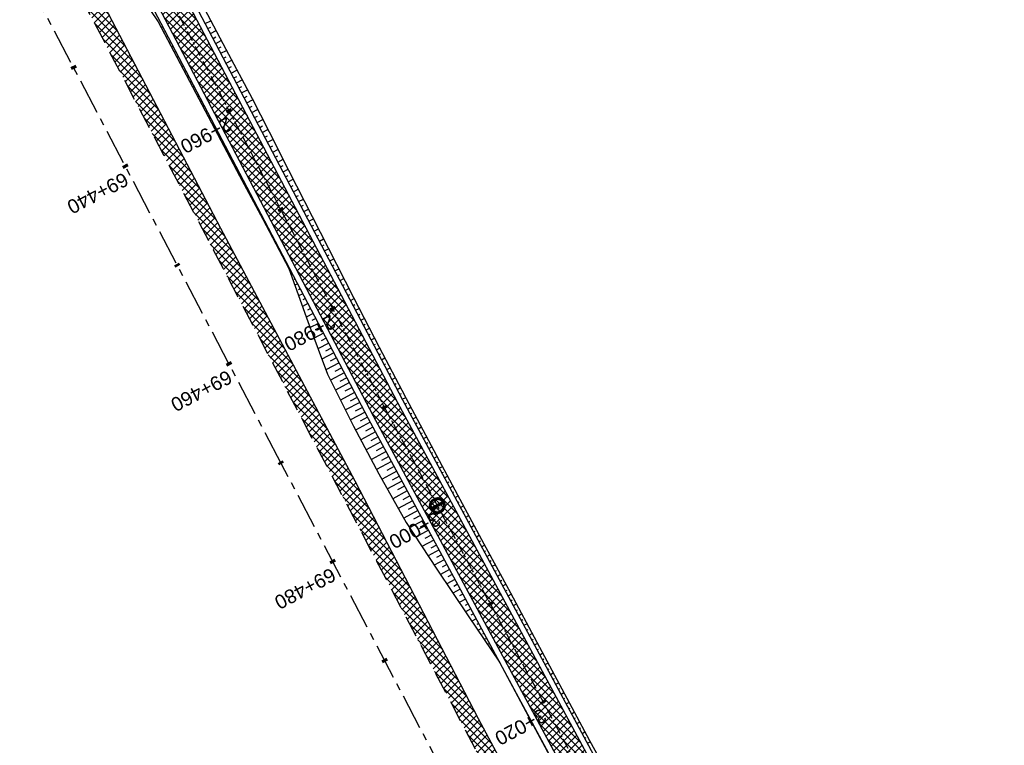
# Model space of a CAD drawing. Header units: metres. Extents: x 7529682 to 7533704, y 5721210 to 5727842.
# Tile 19 of 64: x 7531077 to 7531166, y 5725128 to 5725193. Entities that reach past the tile are written whole.
import ezdxf

# ---------------------------------------------------------------- set-up
doc = ezdxf.new("R2010")
doc.units = ezdxf.units.M
doc.linetypes.add('CENTER', pattern=[50.8, 31.75, -6.35, 6.35, -6.35])
doc.linetypes.add('HIDDEN', pattern=[9.525, 6.35, -3.175])
for name, color, linetype in [('C-DROGI-SYTUACJA-ETYKIETY', 7, 'Continuous'), ('D-hatch-pobocza', 131, 'Continuous'), ('D-pobocza', 7, 'Continuous'), ('D-skarpa', 7, 'Continuous'), ('D-skarpa-kreskowanie', 7, 'Continuous')]:
    doc.layers.add(name, color=color, linetype=linetype)
doc.layers.add('D-hatch-ciag-pieszo-rowerowy', color=7, linetype='Continuous', lineweight=13, true_color=0xff9f80)
for name, color, linetype, lineweight in [('D-krawędzie', 7, 'Continuous', 30), ('D-obrzeża', 7, 'Continuous', 30), ('D-oś', 10, 'CENTER', 30)]:
    doc.layers.add(name, color=color, linetype=linetype, lineweight=lineweight)
doc.layers.add('poprzeczki', color=7, linetype='Continuous', true_color=0x0000c7)
doc.styles.get("Standard").update_dxf_attribs({"font": 'arial.ttf'})
pattern_1 = [(45, (0, 0), (-0.33675960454, 0.33675960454), []), (135, (0, 0), (-0.33675960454, -0.33675960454), [])]

# ---------------------------------------------------------------- blocks, each defined once
blk = doc.blocks.new('AeccTickLine')
at = {"color": 0, "linetype": 'ByBlock', "lineweight": -2}
blk.add_line((0, 1), (0, -1), dxfattribs=at)
blk = doc.blocks.new('kilometraz')
at = {"linetype": 'ByBlock', "lineweight": -2}
blk.add_hatch(color=0, dxfattribs=at).paths.add_polyline_path([(0, -0.28125, 0.41421356), (0.28125, 0, 0.41421356), (0, 0.28125)])
at = {"color": 0, "linetype": 'ByBlock', "lineweight": -2}
blk.add_line((0, 0.28125), (0, -0.28125), dxfattribs=at)
blk.add_circle((0, 0), 0.28125, dxfattribs=at)

msp = doc.modelspace()

# ---------------------------------------------------------------- hatches: boundary and pattern name
at = {"layer": 'D-hatch-ciag-pieszo-rowerowy'}
h = msp.add_hatch(dxfattribs=at)
h.set_pattern_fill('ANSI37', color=256, scale=0.15, style=0)
h.set_pattern_definition(pattern_1)
h.paths.add_polyline_path([(7531088.49, 5725201.74), (7531081.737, 5725214.576), (7531080.59, 5725214.071), (7531087.383, 5725201.158), (7531110.122, 5725157.821), (7531118.165, 5725142.897), (7531119.253, 5725143.512), (7531111.229, 5725158.402)])
h.paths.add_polyline_path([(7531087.383, 5725201.158), (7531080.59, 5725214.071), (7531079.443, 5725213.566), (7531086.277, 5725200.577), (7531109.015, 5725157.24), (7531117.077, 5725142.282), (7531118.165, 5725142.897), (7531110.122, 5725157.821)])
h = msp.add_hatch(dxfattribs=at)
h.set_pattern_fill('ANSI37', color=256, scale=0.15, style=0)
h.set_pattern_definition(pattern_1)
h.paths.add_polyline_path([(7531118.165, 5725142.897), (7531117.077, 5725142.282), (7531130.341, 5725117.67, -0.009012), (7531135.299, 5725108.06), (7531145.036, 5725088.322, 0.075286), (7531150.171, 5725080.951), (7531151.457, 5725079.596), (7531152.272, 5725080.553), (7531151.217, 5725081.666, -0.075252), (7531146.083, 5725089.033), (7531136.397, 5725108.66, 0.008978), (7531131.457, 5725118.234)])
h.paths.add_polyline_path([(7531119.253, 5725143.512), (7531118.165, 5725142.897), (7531131.457, 5725118.234, -0.008978), (7531136.397, 5725108.66), (7531146.083, 5725089.033, 0.075252), (7531151.217, 5725081.666), (7531152.272, 5725080.553), (7531153.087, 5725081.511), (7531152.262, 5725082.381, -0.075217), (7531147.129, 5725089.744), (7531137.495, 5725109.262, 0.008945), (7531132.573, 5725118.799)])
at = {"layer": 'D-hatch-pobocza'}
h = msp.add_hatch(dxfattribs=at)
h.set_pattern_fill('ANSI37', color=256, scale=0.15, style=0)
h.set_pattern_definition(pattern_1)
h.paths.add_polyline_path([(7531057.01, 5725246.72), (7531044.19, 5725271.11), (7531030.97, 5725296.42), (7531019.37, 5725318.31), (7531007.54, 5725340.71), (7530994.47, 5725365.47), (7530982.58, 5725387.65), (7530971.81, 5725408.22), (7530959.96, 5725430.76), (7530944.54, 5725460.14), (7530935.92, 5725477.07), (7530923.1, 5725500.31), (7530908, 5725529.49), (7530889.658, 5725563.375), (7530889.586, 5725561.257), (7530918.172, 5725507.178), (7530950.163, 5725446.305), (7530993.419, 5725364.265), (7531022.766, 5725308.719), (7531053.81, 5725249.872), (7531081.166, 5725197.875), (7531103.902, 5725154.541), (7531128.123, 5725108.448), (7531149.321, 5725068.209), (7531151.44, 5725067.36), (7531152.004, 5725067.286), (7531141.2, 5725086.69), (7531129.87, 5725108.78), (7531118.46, 5725130.11), (7531107.39, 5725151.39), (7531095.36, 5725174.01), (7531083.61, 5725196.49), (7531071.56, 5725218.8)])

# ---------------------------------------------------------------- linework, layer by layer
at = {"layer": 'D-krawędzie', "linetype": 'HIDDEN', "ltscale": 0.3, "flags": 128}
msp.add_lwpolyline([(7530572.01, 5726166.06), (7530599.74, 5726113.52), (7530641.555, 5726032.008), (7530660.961, 5725995.07), (7530689.128, 5725941.54), (7530707.336, 5725907.032), (7530725.256, 5725873.093), (7530743.97, 5725837.654), (7530770.527, 5725787.119), (7530787.864, 5725754.267), (7530809.898, 5725712.542), (7530824.739, 5725684.389), (7530840.856, 5725653.693), (7530860.675, 5725616.154), (7530865.283, 5725607.394), (7530878.05, 5725583.08), (7530918.172, 5725507.178), (7530950.163, 5725446.305), (7530993.419, 5725364.265), (7531022.766, 5725308.719), (7531053.81, 5725249.872), (7531081.166, 5725197.875), (7531103.902, 5725154.541), (7531128.123, 5725108.448), (7531149.3, 5725068.25), (7531167.38, 5725033.767), (7531197.165, 5724976.988), (7531228.151, 5724918.034), (7531253.153, 5724870.491), (7531286.796, 5724806.654), (7531306.74, 5724768.665), (7531335.094, 5724714.652), (7531357.319, 5724672.439), (7531373.645, 5724641.454), (7531392.162, 5724605.999), (7531418.48, 5724555.853), (7531439.727, 5724515.582), (7531476.36, 5724446.19), (7531491.8, 5724416.76), (7531531.9, 5724339.933), (7531557.227, 5724291.659), (7531569.852, 5724267.577), (7531591.376, 5724226.548), (7531610.004, 5724191.103), (7531616.883, 5724177.999), (7531629.985, 5724153.025), (7531641.007, 5724132.022), (7531664.906, 5724087.617), (7531677.644, 5724064.786), (7531683.112, 5724054.988), (7531686.753, 5724048.18), (7531695.448, 5724031.697), (7531703.749, 5724015.917), (7531709.214, 5724005.514), (7531719.389, 5723986.147), (7531726.295, 5723973), (7531732.741, 5723960.736), (7531735.13, 5723956.19)], dxfattribs=at)
at = {"layer": 'D-obrzeża'}
for points in [[(7531164.322, 5725069.743), (7531163.358, 5725071.533), (7531162.183, 5725071.113, -0.373479), (7531159.739, 5725072.063), (7531157.82, 5725075.705, 0.068604), (7531155.434, 5725079.035), (7531152.262, 5725082.381, -0.075217), (7531147.129, 5725089.744), (7531137.495, 5725109.262, 0.008945), (7531132.573, 5725118.799), (7531111.229, 5725158.402), (7531088.49, 5725201.74), (7531075.086, 5725227.216, -0.004122), (7531072.82, 5725231.613), (7531063.477, 5725250.104, 0.004401), (7531061.055, 5725254.796), (7531036.314, 5725301.696, 0.004228), (7531033.909, 5725306.164), (7531023.945, 5725324.301, -0.004067)], [(7531021.744, 5725323.115), (7531031.707, 5725304.978, -0.004228), (7531034.112, 5725300.511), (7531058.833, 5725253.649, -0.004401), (7531061.256, 5725248.957), (7531070.597, 5725230.467, 0.004122), (7531072.864, 5725226.071), (7531086.277, 5725200.577), (7531109.015, 5725157.24), (7531130.341, 5725117.67, -0.009012), (7531135.299, 5725108.06), (7531145.036, 5725088.322, 0.075286), (7531150.171, 5725080.951), (7531153.382, 5725077.565, -0.068604), (7531155.769, 5725074.235), (7531156.913, 5725072.064), (7531159.315, 5725067.483)]]:
    msp.add_lwpolyline(points, format="xyb", dxfattribs=at)
at = {"layer": 'D-oś', "ltscale": 0.1}
msp.add_lwpolyline([(7531164.28, 5725032.142), (7531146.202, 5725066.622), (7531125.026, 5725106.818), (7531100.803, 5725152.914), (7531078.067, 5725196.247), (7531050.713, 5725248.241), (7531019.672, 5725307.084), (7530990.323, 5725362.632), (7530947.066, 5725444.675), (7530915.075, 5725505.546), (7530874.954, 5725581.449)], dxfattribs=at)
at = {"layer": 'D-oś', "ltscale": 0.03}
msp.add_lwpolyline([(7531022.845, 5725323.708), (7531032.808, 5725305.571, -0.004228), (7531035.213, 5725301.104), (7531059.944, 5725254.223, -0.004401), (7531062.366, 5725249.531), (7531071.709, 5725231.04, 0.004122), (7531073.975, 5725226.644), (7531073.975, 5725226.644), (7531087.383, 5725201.158), (7531110.122, 5725157.821), (7531131.457, 5725118.234, -0.008978), (7531136.397, 5725108.66), (7531146.083, 5725089.033, 0.075252), (7531151.217, 5725081.666), (7531154.313, 5725078.4, -0.068936), (7531156.869, 5725074.83), (7531166.993, 5725055.55, -0.068732)], format="xyb", dxfattribs=at)
at = {"layer": 'D-pobocza'}
msp.add_lwpolyline([(7531149.321, 5725068.209), (7531151.44, 5725067.36), (7531152.004, 5725067.286), (7531141.2, 5725086.69), (7531129.87, 5725108.78), (7531118.46, 5725130.11), (7531107.39, 5725151.39), (7531095.36, 5725174.01), (7531083.61, 5725196.49), (7531071.56, 5725218.8), (7531057.01, 5725246.72), (7531044.19, 5725271.11), (7531030.97, 5725296.42), (7531019.37, 5725318.31), (7531007.54, 5725340.71), (7530994.47, 5725365.47), (7530982.58, 5725387.65), (7530971.81, 5725408.22), (7530959.96, 5725430.76), (7530944.54, 5725460.14), (7530935.92, 5725477.07), (7530923.1, 5725500.31), (7530908, 5725529.49), (7530889.658, 5725563.375)], dxfattribs=at)
for points in [[(7531164.779, 5725069.951), (7531163.594, 5725072.149), (7531162.014, 5725071.583, -0.373479), (7531160.181, 5725072.296), (7531158.231, 5725075.999, 0.068604), (7531155.844, 5725079.329), (7531152.68, 5725082.666, -0.075201), (7531147.548, 5725090.028), (7531137.931, 5725109.508, 0.008929), (7531133.017, 5725119.028), (7531111.671, 5725158.634), (7531088.933, 5725201.972), (7531075.531, 5725227.446, -0.004122), (7531073.264, 5725231.842), (7531063.921, 5725250.334, 0.004401), (7531061.499, 5725255.026), (7531036.754, 5725301.933, 0.004228), (7531034.349, 5725306.401), (7531024.385, 5725324.538, -0.004067)], [(7531021.304, 5725322.878), (7531031.267, 5725304.741, -0.004228), (7531033.672, 5725300.274), (7531058.389, 5725253.42, -0.004401), (7531060.811, 5725248.728), (7531070.153, 5725230.238, 0.004122), (7531072.42, 5725225.841), (7531085.834, 5725200.344), (7531108.572, 5725157.008), (7531129.895, 5725117.444, -0.009025), (7531134.86, 5725107.82), (7531144.617, 5725088.038, 0.075299), (7531149.753, 5725080.666), (7531152.972, 5725077.271, -0.068604), (7531155.359, 5725073.941), (7531156.471, 5725071.831), (7531158.836, 5725067.319)]]:
    msp.add_lwpolyline(points, format="xyb", dxfattribs=at)
at = {"layer": 'D-skarpa', "linetype": 'Continuous'}
for points in [[(7531091.144, 5725198.913), (7531095.815, 5725190.071), (7531098.156, 5725185.653), (7531100.437, 5725181.203), (7531100.713, 5725180.665), (7531104.979, 5725172.294), (7531107.258, 5725167.843), (7531109.544, 5725163.396), (7531111.893, 5725158.982), (7531111.987, 5725158.8), (7531114.224, 5725154.585), (7531116.569, 5725150.169), (7531118.947, 5725145.77), (7531121.336, 5725141.378), (7531123.676, 5725136.959), (7531128.404, 5725128.147), (7531130.817, 5725123.768)], [(7531086.935, 5725196.704), (7531089.728, 5725192.524), (7531097.032, 5725178.733), (7531099.112, 5725174.862), (7531101.443, 5725170.438), (7531103.162, 5725165.694), (7531104.913, 5725160.966), (7531107.163, 5725156.5), (7531107.257, 5725156.318), (7531109.534, 5725152.057), (7531111.963, 5725147.686), (7531114.731, 5725143.498), (7531117.531, 5725139.327), (7531120.343, 5725135.163), (7531122.702, 5725130.754), (7531125.078, 5725126.355)]]:
    msp.add_lwpolyline(points, dxfattribs=at)
at = {"layer": 'D-skarpa-kreskowanie', "linetype": 'Continuous'}
for p, q in [((7531089.932, 5725192.534, 107.943), (7531089.85, 5725192.491, 107.882)), ((7531090.164, 5725192.092, 107.943), (7531090.002, 5725192.006, 107.821)), ((7531093.969, 5725192.374, 108.073), (7531094.462, 5725192.633, 107.702)), ((7531094.201, 5725191.931, 108.073), (7531094.448, 5725192.061, 107.887)), ((7531090.396, 5725191.649, 107.943), (7531090.316, 5725191.607, 107.883)), ((7531090.629, 5725191.206, 107.943), (7531090.47, 5725191.123, 107.824)), ((7531094.433, 5725191.488, 108.073), (7531094.929, 5725191.749, 107.7)), ((7531094.665, 5725191.046, 108.073), (7531094.914, 5725191.176, 107.886)), ((7531090.861, 5725190.763, 107.943), (7531090.783, 5725190.722, 107.884)), ((7531091.093, 5725190.321, 107.943), (7531090.938, 5725190.239, 107.826)), ((7531094.898, 5725190.603, 108.073), (7531095.396, 5725190.865, 107.698)), ((7531095.13, 5725190.16, 108.073), (7531095.38, 5725190.291, 107.885)), ((7531091.326, 5725189.878, 107.943), (7531091.249, 5725189.837, 107.885)), ((7531091.558, 5725189.435, 107.943), (7531091.406, 5725189.355, 107.829)), ((7531095.362, 5725189.717, 108.073), (7531095.864, 5725189.98, 107.696)), ((7531095.595, 5725189.275, 108.073), (7531095.846, 5725189.407, 107.884)), ((7531091.79, 5725188.992, 107.943), (7531091.715, 5725188.953, 107.886)), ((7531092.023, 5725188.55, 107.943), (7531091.874, 5725188.472, 107.831)), ((7531095.827, 5725188.832, 108.073), (7531096.332, 5725189.097, 107.693)), ((7531096.059, 5725188.389, 108.073), (7531096.313, 5725188.522, 107.882)), ((7531092.255, 5725188.107, 107.943), (7531092.182, 5725188.068, 107.888)), ((7531092.487, 5725187.664, 107.943), (7531092.342, 5725187.588, 107.834)), ((7531096.292, 5725187.946, 108.073), (7531096.8, 5725188.213, 107.69)), ((7531096.524, 5725187.504, 108.073), (7531096.779, 5725187.637, 107.881)), ((7531092.72, 5725187.221, 107.943), (7531092.648, 5725187.184, 107.889)), ((7531092.952, 5725186.778, 107.943), (7531092.81, 5725186.704, 107.836)), ((7531096.756, 5725187.061, 108.073), (7531097.268, 5725187.329, 107.687)), ((7531096.989, 5725186.618, 108.073), (7531097.245, 5725186.753, 107.879)), ((7531093.184, 5725186.336, 107.943), (7531093.114, 5725186.299, 107.89)), ((7531093.416, 5725185.893, 107.943), (7531093.278, 5725185.82, 107.839)), ((7531097.221, 5725186.175, 108.073), (7531097.736, 5725186.446, 107.685)), ((7531097.453, 5725185.733, 108.073), (7531097.712, 5725185.868, 107.878)), ((7531093.649, 5725185.45, 107.943), (7531093.581, 5725185.414, 107.891)), ((7531093.881, 5725185.007, 107.943), (7531093.746, 5725184.937, 107.841)), ((7531097.685, 5725185.29, 108.073), (7531098.203, 5725185.561, 107.683)), ((7531097.918, 5725184.847, 108.072), (7531098.174, 5725184.982, 107.879)), ((7531094.113, 5725184.565, 107.943), (7531094.047, 5725184.53, 107.893)), ((7531094.346, 5725184.122, 107.943), (7531094.214, 5725184.053, 107.844)), ((7531098.15, 5725184.404, 108.072), (7531098.659, 5725184.671, 107.689)), ((7531098.382, 5725183.962, 108.072), (7531098.635, 5725184.094, 107.882)), ((7531094.578, 5725183.679, 107.943), (7531094.513, 5725183.645, 107.894)), ((7531094.81, 5725183.236, 107.942), (7531094.682, 5725183.169, 107.846)), ((7531098.615, 5725183.519, 108.072), (7531099.115, 5725183.781, 107.696)), ((7531098.847, 5725183.076, 108.072), (7531099.095, 5725183.206, 107.886)), ((7531095.043, 5725182.794, 107.942), (7531094.98, 5725182.761, 107.895)), ((7531095.275, 5725182.351, 107.942), (7531095.151, 5725182.286, 107.849)), ((7531099.079, 5725182.633, 108.072), (7531099.571, 5725182.891, 107.702)), ((7531099.312, 5725182.191, 108.072), (7531099.555, 5725182.319, 107.889)), ((7531095.507, 5725181.908, 107.942), (7531095.446, 5725181.876, 107.896)), ((7531095.74, 5725181.465, 107.942), (7531095.619, 5725181.402, 107.851)), ((7531099.544, 5725181.748, 108.072), (7531100.027, 5725182.002, 107.708)), ((7531099.776, 5725181.305, 108.072), (7531100.016, 5725181.431, 107.892)), ((7531095.972, 5725181.023, 107.942), (7531095.912, 5725180.991, 107.897)), ((7531096.204, 5725180.58, 107.942), (7531096.087, 5725180.518, 107.854)), ((7531100.009, 5725180.862, 108.072), (7531100.484, 5725181.112, 107.714)), ((7531100.241, 5725180.42, 108.072), (7531100.477, 5725180.543, 107.895)), ((7531096.436, 5725180.137, 107.942), (7531096.379, 5725180.107, 107.899)), ((7531096.669, 5725179.694, 107.942), (7531096.555, 5725179.635, 107.856)), ((7531100.473, 5725179.977, 108.071), (7531100.94, 5725180.221, 107.72)), ((7531100.705, 5725179.534, 108.07), (7531100.936, 5725179.655, 107.896)), ((7531096.901, 5725179.252, 107.942), (7531096.845, 5725179.222, 107.9)), ((7531097.133, 5725178.809, 107.942), (7531097.023, 5725178.751, 107.859)), ((7531100.938, 5725179.091, 108.068), (7531101.394, 5725179.33, 107.725)), ((7531101.17, 5725178.649, 108.067), (7531101.395, 5725178.767, 107.897)), ((7531097.366, 5725178.366, 107.941), (7531097.313, 5725178.338, 107.901)), ((7531097.598, 5725177.923, 107.94), (7531097.496, 5725177.87, 107.863)), ((7531101.402, 5725178.206, 108.066), (7531101.848, 5725178.439, 107.73)), ((7531101.635, 5725177.763, 108.064), (7531101.855, 5725177.878, 107.899)), ((7531097.83, 5725177.481, 107.938), (7531097.781, 5725177.455, 107.902)), ((7531098.063, 5725177.038, 107.937), (7531097.969, 5725176.989, 107.867)), ((7531101.867, 5725177.32, 108.063), (7531102.302, 5725177.548, 107.736)), ((7531102.099, 5725176.877, 108.062), (7531102.314, 5725176.99, 107.9)), ((7531098.295, 5725176.595, 107.936), (7531098.25, 5725176.572, 107.902)), ((7531098.527, 5725176.152, 107.935), (7531098.443, 5725176.108, 107.871)), ((7531102.332, 5725176.435, 108.061), (7531102.756, 5725176.657, 107.741)), ((7531102.564, 5725175.992, 108.059), (7531102.773, 5725176.102, 107.902)), ((7531098.76, 5725175.71, 107.933), (7531098.719, 5725175.689, 107.903)), ((7531098.992, 5725175.267, 107.932), (7531098.916, 5725175.227, 107.875)), ((7531102.796, 5725175.549, 108.058), (7531103.21, 5725175.766, 107.747)), ((7531103.029, 5725175.106, 108.057), (7531103.233, 5725175.214, 107.903)), ((7531099.224, 5725174.824, 107.931), (7531099.188, 5725174.805, 107.904)), ((7531099.456, 5725174.381, 107.929), (7531099.385, 5725174.344, 107.876)), ((7531103.261, 5725174.664, 108.056), (7531103.664, 5725174.875, 107.752)), ((7531103.493, 5725174.221, 108.054), (7531103.692, 5725174.325, 107.905)), ((7531099.689, 5725173.939, 107.928), (7531099.654, 5725173.92, 107.902)), ((7531099.921, 5725173.496, 107.927), (7531099.851, 5725173.459, 107.874)), ((7531103.725, 5725173.778, 108.053), (7531104.118, 5725173.984, 107.757)), ((7531103.958, 5725173.335, 108.052), (7531104.151, 5725173.437, 107.906)), ((7531100.153, 5725173.053, 107.926), (7531100.119, 5725173.035, 107.9)), ((7531100.386, 5725172.61, 107.924), (7531100.317, 5725172.574, 107.873)), ((7531104.19, 5725172.893, 108.05), (7531104.572, 5725173.093, 107.763)), ((7531104.422, 5725172.45, 108.049), (7531104.611, 5725172.549, 107.907)), ((7531100.618, 5725172.168, 107.923), (7531100.584, 5725172.15, 107.898)), ((7531100.85, 5725171.725, 107.922), (7531100.784, 5725171.69, 107.872)), ((7531104.655, 5725172.007, 108.048), (7531105.026, 5725172.202, 107.768)), ((7531104.887, 5725171.564, 108.047), (7531105.071, 5725171.661, 107.908)), ((7531101.083, 5725171.282, 107.921), (7531101.05, 5725171.265, 107.896)), ((7531101.315, 5725170.839, 107.919), (7531101.25, 5725170.805, 107.87)), ((7531105.119, 5725171.122, 108.045), (7531105.482, 5725171.312, 107.772)), ((7531105.352, 5725170.679, 108.044), (7531105.531, 5725170.773, 107.909)), ((7531101.547, 5725170.396, 107.918), (7531101.51, 5725170.377, 107.89)), ((7531101.78, 5725169.954, 107.917), (7531101.644, 5725169.883, 107.815)), ((7531105.584, 5725170.236, 108.043), (7531105.938, 5725170.422, 107.776)), ((7531105.816, 5725169.793, 108.042), (7531105.991, 5725169.885, 107.91)), ((7531102.012, 5725169.511, 107.915), (7531101.914, 5725169.46, 107.842)), ((7531102.244, 5725169.068, 107.914), (7531101.988, 5725168.934, 107.721)), ((7531106.049, 5725169.351, 108.04), (7531106.393, 5725169.532, 107.781)), ((7531106.281, 5725168.908, 108.039), (7531106.451, 5725168.997, 107.911)), ((7531102.476, 5725168.625, 107.913), (7531102.318, 5725168.542, 107.794)), ((7531102.709, 5725168.183, 107.912), (7531102.332, 5725167.985, 107.628)), ((7531106.513, 5725168.465, 108.038), (7531106.849, 5725168.641, 107.785)), ((7531106.745, 5725168.022, 108.036), (7531106.911, 5725168.109, 107.912)), ((7531103.173, 5725167.297, 107.909), (7531102.676, 5725167.036, 107.534)), ((7531102.941, 5725167.74, 107.91), (7531102.722, 5725167.625, 107.746)), ((7531106.978, 5725167.58, 108.035), (7531107.305, 5725167.751, 107.789)), ((7531107.21, 5725167.137, 108.034), (7531107.372, 5725167.222, 107.912)), ((7531103.638, 5725166.412, 107.906), (7531103.02, 5725166.087, 107.441)), ((7531103.406, 5725166.854, 107.908), (7531103.127, 5725166.708, 107.698)), ((7531107.442, 5725166.694, 108.033), (7531107.762, 5725166.862, 107.792)), ((7531107.675, 5725166.251, 108.031), (7531107.833, 5725166.334, 107.912)), ((7531104.103, 5725165.526, 107.904), (7531103.367, 5725165.14, 107.35)), ((7531103.87, 5725165.969, 107.905), (7531103.531, 5725165.791, 107.65)), ((7531107.907, 5725165.809, 108.03), (7531108.219, 5725165.972, 107.795)), ((7531108.139, 5725165.366, 108.029), (7531108.294, 5725165.447, 107.913)), ((7531104.567, 5725164.641, 107.901), (7531103.717, 5725164.195, 107.262)), ((7531104.335, 5725165.083, 107.903), (7531103.939, 5725164.875, 107.604)), ((7531108.372, 5725164.923, 108.028), (7531108.676, 5725165.083, 107.798)), ((7531108.604, 5725164.48, 108.026), (7531108.754, 5725164.559, 107.913)), ((7531105.032, 5725163.755, 107.899), (7531104.068, 5725163.249, 107.173)), ((7531104.8, 5725164.198, 107.9), (7531104.346, 5725163.96, 107.559)), ((7531108.836, 5725164.038, 108.025), (7531109.134, 5725164.194, 107.801)), ((7531109.069, 5725163.595, 108.024), (7531109.215, 5725163.672, 107.913)), ((7531105.496, 5725162.87, 107.896), (7531104.418, 5725162.304, 107.084)), ((7531105.264, 5725163.312, 107.898), (7531104.754, 5725163.044, 107.513)), ((7531109.301, 5725163.152, 108.022), (7531109.592, 5725163.305, 107.803)), ((7531109.533, 5725162.709, 108.021), (7531109.68, 5725162.786, 107.911)), ((7531105.961, 5725161.984, 107.894), (7531104.768, 5725161.358, 106.996)), ((7531105.729, 5725162.427, 107.895), (7531105.161, 5725162.129, 107.468)), ((7531109.765, 5725162.267, 108.02), (7531110.062, 5725162.422, 107.797)), ((7531109.998, 5725161.824, 108.019), (7531110.147, 5725161.902, 107.906)), ((7531106.426, 5725161.099, 107.891), (7531105.177, 5725160.443, 106.951)), ((7531106.193, 5725161.541, 107.892), (7531105.573, 5725161.216, 107.425)), ((7531110.23, 5725161.381, 108.017), (7531110.532, 5725161.539, 107.79)), ((7531110.462, 5725160.938, 108.016), (7531110.614, 5725161.018, 107.902)), ((7531106.89, 5725160.213, 107.889), (7531105.627, 5725159.55, 106.937)), ((7531106.658, 5725160.656, 107.89), (7531106.03, 5725160.326, 107.417)), ((7531110.695, 5725160.496, 108.015), (7531111.001, 5725160.656, 107.784)), ((7531110.927, 5725160.053, 108.014), (7531111.082, 5725160.134, 107.897)), ((7531107.355, 5725159.328, 107.886), (7531106.077, 5725158.657, 106.924)), ((7531107.123, 5725159.77, 107.887), (7531106.487, 5725159.437, 107.409)), ((7531111.159, 5725159.61, 108.012), (7531111.471, 5725159.774, 107.777)), ((7531111.392, 5725159.167, 108.011), (7531111.549, 5725159.25, 107.893)), ((7531107.82, 5725158.442, 107.884), (7531106.527, 5725157.764, 106.91)), ((7531107.587, 5725158.885, 107.885), (7531106.945, 5725158.548, 107.401)), ((7531111.624, 5725158.724, 108.01), (7531111.94, 5725158.89, 107.772)), ((7531111.86, 5725158.284, 108.008), (7531112.016, 5725158.368, 107.891)), ((7531108.284, 5725157.557, 107.881), (7531106.977, 5725156.871, 106.897)), ((7531108.052, 5725157.999, 107.882), (7531107.402, 5725157.658, 107.393)), ((7531112.097, 5725157.844, 108.007), (7531112.406, 5725158.01, 107.773)), ((7531112.335, 5725157.404, 108.006), (7531112.487, 5725157.486, 107.89)), ((7531108.753, 5725156.673, 107.878), (7531107.444, 5725155.968, 106.888)), ((7531108.516, 5725157.114, 107.88), (7531107.86, 5725156.769, 107.385)), ((7531112.572, 5725156.963, 108.005), (7531112.875, 5725157.127, 107.775)), ((7531112.809, 5725156.523, 108.003), (7531112.959, 5725156.604, 107.89)), ((7531109.227, 5725155.793, 107.876), (7531107.916, 5725155.086, 106.883)), ((7531108.99, 5725156.233, 107.877), (7531108.335, 5725155.88, 107.381)), ((7531113.046, 5725156.083, 108.002), (7531113.344, 5725156.243, 107.777)), ((7531113.283, 5725155.643, 108.001), (7531113.431, 5725155.722, 107.889)), ((7531109.701, 5725154.912, 107.873), (7531108.387, 5725154.204, 106.878)), ((7531109.464, 5725155.353, 107.875), (7531108.808, 5725154.999, 107.377)), ((7531113.521, 5725155.203, 107.999), (7531113.813, 5725155.36, 107.778)), ((7531113.758, 5725154.763, 107.998), (7531113.903, 5725154.841, 107.889)), ((7531110.176, 5725154.032, 107.871), (7531108.858, 5725153.322, 106.873)), ((7531109.939, 5725154.472, 107.872), (7531109.281, 5725154.118, 107.374)), ((7531113.995, 5725154.323, 107.997), (7531114.282, 5725154.477, 107.78)), ((7531114.232, 5725153.882, 107.996), (7531114.374, 5725153.959, 107.888)), ((7531110.65, 5725153.152, 107.868), (7531109.329, 5725152.44, 106.868)), ((7531110.413, 5725153.592, 107.87), (7531109.753, 5725153.236, 107.37)), ((7531114.47, 5725153.442, 107.994), (7531114.751, 5725153.594, 107.781)), ((7531114.707, 5725153.002, 107.993), (7531114.846, 5725153.077, 107.888)), ((7531111.125, 5725152.272, 107.866), (7531109.809, 5725151.562, 106.869)), ((7531110.887, 5725152.712, 107.867), (7531110.227, 5725152.356, 107.367)), ((7531114.944, 5725152.562, 107.992), (7531115.22, 5725152.711, 107.783)), ((7531115.181, 5725152.122, 107.991), (7531115.318, 5725152.195, 107.887)), ((7531111.599, 5725151.391, 107.863), (7531110.295, 5725150.688, 106.875)), ((7531111.362, 5725151.831, 107.865), (7531110.707, 5725151.478, 107.368)), ((7531115.418, 5725151.682, 107.989), (7531115.689, 5725151.827, 107.785)), ((7531115.656, 5725151.242, 107.988), (7531115.789, 5725151.314, 107.887)), ((7531112.073, 5725150.511, 107.861), (7531110.78, 5725149.814, 106.881)), ((7531111.836, 5725150.951, 107.862), (7531111.187, 5725150.601, 107.37)), ((7531115.893, 5725150.801, 107.987), (7531116.158, 5725150.944, 107.786)), ((7531116.13, 5725150.361, 107.985), (7531116.261, 5725150.432, 107.886)), ((7531112.548, 5725149.631, 107.858), (7531111.266, 5725148.94, 106.887)), ((7531112.311, 5725150.071, 107.859), (7531111.667, 5725149.724, 107.372)), ((7531116.367, 5725149.921, 107.985), (7531116.627, 5725150.061, 107.788)), ((7531116.605, 5725149.481, 107.985), (7531116.735, 5725149.551, 107.887)), ((7531113.022, 5725148.75, 107.856), (7531111.752, 5725148.066, 106.893)), ((7531112.785, 5725149.191, 107.857), (7531112.147, 5725148.847, 107.374)), ((7531116.842, 5725149.041, 107.986), (7531117.103, 5725149.182, 107.788)), ((7531117.079, 5725148.601, 107.987), (7531117.21, 5725148.671, 107.888)), ((7531113.497, 5725147.87, 107.855), (7531112.276, 5725147.212, 106.931)), ((7531113.26, 5725148.31, 107.855), (7531112.629, 5725147.971, 107.377)), ((7531117.316, 5725148.161, 107.988), (7531117.578, 5725148.302, 107.789)), ((7531117.553, 5725147.72, 107.988), (7531117.685, 5725147.791, 107.889)), ((7531113.971, 5725146.99, 107.857), (7531112.83, 5725146.375, 106.992)), ((7531113.734, 5725147.43, 107.856), (7531113.143, 5725147.112, 107.409)), ((7531117.791, 5725147.28, 107.989), (7531118.054, 5725147.422, 107.79)), ((7531118.028, 5725146.84, 107.99), (7531118.16, 5725146.911, 107.89)), ((7531114.446, 5725146.109, 107.858), (7531113.383, 5725145.537, 107.054)), ((7531114.208, 5725146.55, 107.858), (7531113.658, 5725146.253, 107.44)), ((7531118.265, 5725146.4, 107.991), (7531118.53, 5725146.542, 107.79)), ((7531118.502, 5725145.96, 107.991), (7531118.635, 5725146.031, 107.891)), ((7531114.92, 5725145.229, 107.86), (7531113.937, 5725144.699, 107.115)), ((7531114.683, 5725145.669, 107.859), (7531114.172, 5725145.394, 107.472)), ((7531118.74, 5725145.52, 107.992), (7531119.005, 5725145.663, 107.791)), ((7531118.977, 5725145.079, 107.993), (7531119.11, 5725145.152, 107.892)), ((7531115.395, 5725144.349, 107.861), (7531114.491, 5725143.862, 107.177)), ((7531115.157, 5725144.789, 107.861), (7531114.686, 5725144.535, 107.503)), ((7531119.214, 5725144.639, 107.994), (7531119.483, 5725144.784, 107.79)), ((7531119.451, 5725144.199, 107.994), (7531119.587, 5725144.272, 107.892)), ((7531115.869, 5725143.469, 107.863), (7531115.048, 5725143.026, 107.241)), ((7531115.632, 5725143.909, 107.862), (7531115.2, 5725143.676, 107.535)), ((7531119.688, 5725143.759, 107.995), (7531119.961, 5725143.906, 107.789)), ((7531119.926, 5725143.319, 107.996), (7531120.063, 5725143.393, 107.892)), ((7531116.343, 5725142.588, 107.864), (7531115.608, 5725142.192, 107.307)), ((7531116.106, 5725143.028, 107.864), (7531115.717, 5725142.819, 107.569)), ((7531120.163, 5725142.879, 107.997), (7531120.439, 5725143.028, 107.787)), ((7531120.4, 5725142.439, 107.997), (7531120.539, 5725142.513, 107.892)), ((7531116.818, 5725141.708, 107.866), (7531116.168, 5725141.358, 107.374)), ((7531116.581, 5725142.148, 107.865), (7531116.234, 5725141.962, 107.603)), ((7531120.637, 5725141.998, 107.998), (7531120.917, 5725142.149, 107.786)), ((7531120.874, 5725141.558, 107.999), (7531121.015, 5725141.634, 107.892)), ((7531117.292, 5725140.828, 107.867), (7531116.728, 5725140.524, 107.44)), ((7531117.055, 5725141.268, 107.866), (7531116.751, 5725141.104, 107.637)), ((7531121.112, 5725141.118, 108), (7531121.393, 5725141.27, 107.786)), ((7531121.349, 5725140.678, 108), (7531121.488, 5725140.753, 107.895)), ((7531117.529, 5725140.388, 107.868), (7531117.269, 5725140.247, 107.67)), ((7531117.767, 5725139.947, 107.869), (7531117.288, 5725139.689, 107.506)), ((7531121.586, 5725140.238, 108.001), (7531121.861, 5725140.386, 107.793)), ((7531121.823, 5725139.798, 108.002), (7531121.959, 5725139.871, 107.899)), ((7531118.004, 5725139.507, 107.869), (7531117.786, 5725139.39, 107.704)), ((7531118.241, 5725139.067, 107.87), (7531117.849, 5725138.856, 107.574)), ((7531122.061, 5725139.358, 108.002), (7531122.329, 5725139.502, 107.799)), ((7531122.298, 5725138.917, 108.003), (7531122.43, 5725138.989, 107.903)), ((7531118.478, 5725138.627, 107.871), (7531118.304, 5725138.533, 107.739)), ((7531118.716, 5725138.187, 107.872), (7531118.412, 5725138.023, 107.642)), ((7531122.535, 5725138.477, 108.004), (7531122.797, 5725138.619, 107.806)), ((7531122.772, 5725138.037, 108.005), (7531122.902, 5725138.107, 107.907)), ((7531118.953, 5725137.747, 107.872), (7531118.823, 5725137.677, 107.774)), ((7531119.19, 5725137.307, 107.873), (7531118.974, 5725137.19, 107.711)), ((7531123.009, 5725137.597, 108.005), (7531123.265, 5725137.735, 107.812)), ((7531123.247, 5725137.157, 108.006), (7531123.373, 5725137.225, 107.911)), ((7531119.427, 5725136.866, 107.874), (7531119.341, 5725136.82, 107.81)), ((7531119.664, 5725136.426, 107.875), (7531119.537, 5725136.357, 107.779)), ((7531123.484, 5725136.717, 108.007), (7531123.733, 5725136.851, 107.818)), ((7531123.721, 5725136.277, 108.008), (7531123.845, 5725136.344, 107.914)), ((7531119.902, 5725135.986, 107.875), (7531119.86, 5725135.964, 107.845)), ((7531120.139, 5725135.546, 107.876), (7531120.099, 5725135.525, 107.848)), ((7531123.958, 5725135.836, 108.008), (7531124.206, 5725135.97, 107.821)), ((7531124.195, 5725135.396, 108.009), (7531124.319, 5725135.463, 107.916)), ((7531120.374, 5725135.105, 107.878), (7531120.375, 5725135.105, 107.878)), ((7531120.61, 5725134.664, 107.88), (7531120.613, 5725134.666, 107.878)), ((7531124.433, 5725134.956, 108.01), (7531124.679, 5725135.089, 107.823)), ((7531124.67, 5725134.516, 108.011), (7531124.793, 5725134.582, 107.918)), ((7531120.846, 5725134.223, 107.882), (7531120.848, 5725134.224, 107.88)), ((7531121.082, 5725133.782, 107.883), (7531121.088, 5725133.785, 107.879)), ((7531124.907, 5725134.076, 108.011), (7531125.152, 5725134.208, 107.826)), ((7531125.144, 5725133.636, 108.012), (7531125.266, 5725133.701, 107.92)), ((7531121.318, 5725133.341, 107.885), (7531121.321, 5725133.343, 107.883)), ((7531121.554, 5725132.901, 107.887), (7531121.562, 5725132.905, 107.881)), ((7531125.382, 5725133.196, 108.013), (7531125.625, 5725133.327, 107.829)), ((7531125.619, 5725132.755, 108.014), (7531125.74, 5725132.821, 107.922)), ((7531121.79, 5725132.46, 107.889), (7531121.794, 5725132.462, 107.885)), ((7531122.025, 5725132.019, 107.891), (7531122.037, 5725132.025, 107.882)), ((7531125.856, 5725132.315, 108.014), (7531126.097, 5725132.445, 107.832)), ((7531126.093, 5725131.875, 108.015), (7531126.214, 5725131.94, 107.924)), ((7531122.261, 5725131.578, 107.892), (7531122.268, 5725131.581, 107.888)), ((7531122.497, 5725131.137, 107.894), (7531122.511, 5725131.145, 107.884)), ((7531126.33, 5725131.435, 108.016), (7531126.57, 5725131.564, 107.834)), ((7531126.568, 5725130.995, 108.017), (7531126.687, 5725131.059, 107.926)), ((7531122.733, 5725130.696, 107.895), (7531122.741, 5725130.7, 107.89)), ((7531122.971, 5725130.256, 107.894), (7531122.985, 5725130.264, 107.885)), ((7531126.805, 5725130.555, 108.017), (7531127.043, 5725130.683, 107.837)), ((7531127.042, 5725130.115, 108.018), (7531127.161, 5725130.178, 107.928)), ((7531123.208, 5725129.816, 107.893), (7531123.216, 5725129.82, 107.889)), ((7531123.446, 5725129.376, 107.892), (7531123.46, 5725129.384, 107.887)), ((7531127.279, 5725129.674, 108.019), (7531127.516, 5725129.802, 107.84)), ((7531127.517, 5725129.234, 108.02), (7531127.634, 5725129.298, 107.93)), ((7531123.684, 5725128.936, 107.89), (7531123.69, 5725128.94, 107.889)), ((7531123.921, 5725128.497, 107.889), (7531123.934, 5725128.504, 107.888)), ((7531127.754, 5725128.794, 108.02), (7531127.989, 5725128.921, 107.842)), ((7531127.991, 5725128.354, 108.021), (7531128.108, 5725128.417, 107.932)), ((7531124.172, 5725128.064, 107.889), (7531124.165, 5725128.06, 107.888)), ((7531128.228, 5725127.914, 108.022), (7531128.463, 5725128.04, 107.844))]:
    msp.add_line(p, q, dxfattribs=at)

# ---------------------------------------------------------------- block references
at = {"layer": 'C-DROGI-SYTUACJA-ETYKIETY', "color": 7, "linetype": 'Continuous', "lineweight": 60, "xscale": 0.25, "yscale": 0.25, "zscale": 0.25}
for p, rotation in [((7531082.154, 5725188.459), 297.6853251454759), ((7531086.8, 5725179.604), 297.6853251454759), ((7531091.446, 5725170.748), 297.6853251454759), ((7531096.092, 5725161.893), 297.6853251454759), ((7531100.738, 5725153.038), 297.6853251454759), ((7531105.39, 5725144.186), 297.721226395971), ((7531110.041, 5725135.334), 297.721226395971)]:
    msp.add_blockref('AeccTickLine', p, dxfattribs=dict(at, rotation=rotation))
at = {"layer": 'poprzeczki', "color": 7, "linetype": 'Continuous', "lineweight": 60}
for p, xscale, yscale, zscale, rotation in [((7531096.088, 5725184.568), 0.2499999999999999, 0.2499999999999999, 0.2499999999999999, 297.6853251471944), ((7531100.734, 5725175.713), 0.2499999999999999, 0.2499999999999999, 0.2499999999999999, 297.6853251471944), ((7531105.38, 5725166.858), 0.2499999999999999, 0.2499999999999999, 0.2499999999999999, 297.6853251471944), ((7531110.026, 5725158.002), 0.2499999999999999, 0.2499999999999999, 0.2499999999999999, 297.6853251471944), ((7531119.513, 5725140.396), 0.25, 0.25, 0.25, 298.3225190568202), ((7531124.257, 5725131.593), 0.25, 0.25, 0.25, 298.3225190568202)]:
    msp.add_blockref('AeccTickLine', p, dxfattribs=dict(at, xscale=xscale, yscale=yscale, zscale=zscale, rotation=rotation))
at = {"layer": 'poprzeczki', "color": 10, "linetype": 'Continuous', "lineweight": 60, "xscale": 2.249999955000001, "yscale": 2.249999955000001, "zscale": 2.249999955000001, "rotation": 298.3225190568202}
msp.add_blockref('kilometraz', (7531114.769, 5725149.198), dxfattribs=at)

# ---------------------------------------------------------------- texts
at = {"layer": 'C-DROGI-SYTUACJA-ETYKIETY', "color": 7}
for s, rotation, p in [('2+960', 207.68533, (7531095.93, 5725184.062)), ('69+440', 207.68533, (7531086.642, 5725179.097)), ('2+980', 207.68533, (7531105.222, 5725166.351)), ('69+460', 207.68533, (7531095.934, 5725161.387)), ('3+000', 208.32252, (7531114.617, 5725148.69)), ('69+480', 207.72123, (7531105.232, 5725143.68)), ('3+020', 208.32252, (7531124.105, 5725131.085))]:
    msp.add_text(s, height=1.25, rotation=rotation, dxfattribs=at).set_placement(p)

doc.saveas('drawing.dxf')
